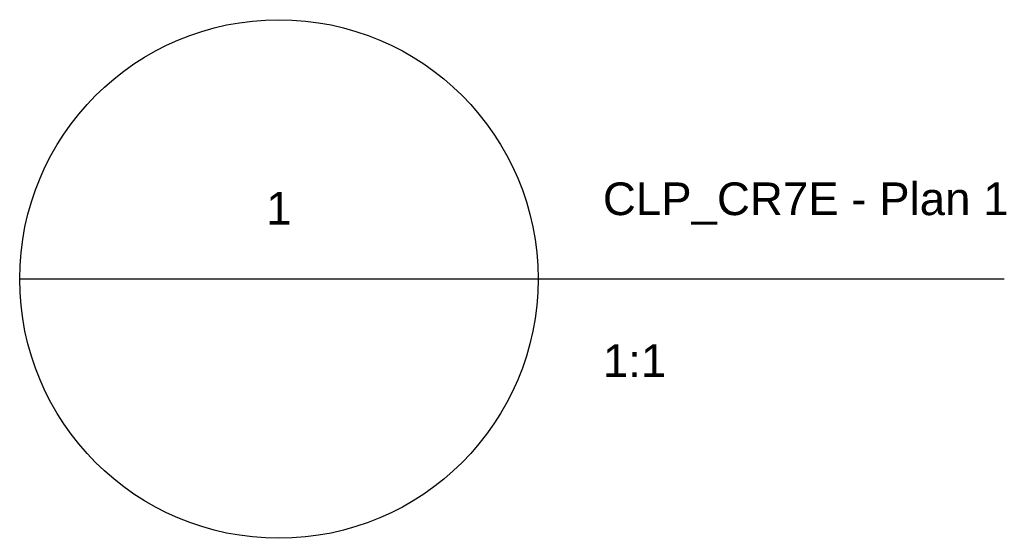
# Paper-space layout 'Layout1' of a CAD drawing. Extents: x -4 to 340, y -23 to 220.
# Tile 2 of 3: x -4.1483 to -4.0494, y 220.4077 to 220.4598. Entities that reach past the tile are written whole.
import ezdxf

# ---------------------------------------------------------------- set-up
doc = ezdxf.new("R2010")
doc.units = 0
doc.header["$MEASUREMENT"] = 0
doc.styles.add('Style-Arial', font='arial.ttf')

# ---------------------------------------------------------------- blocks, each defined once
blk = doc.blocks.new('DrawingTitleBubble_1')
blk.add_line((-0.026268, 0), (0.025815, 0))
blk.add_circle((-0.000226, 0), 0.026042)
at = {"color": 7, "insert": (-0.000226, 0.005468), "char_height": 0.003281, "attachment_point": 8, "style": 'Style-Arial'}
blk.add_mtext('1', dxfattribs=at)
blk = doc.blocks.new('TitleText_1')
at = {"color": 7, "style": 'Style-Arial'}
for s, insert, char_height, attachment_point in [('CLP_CR7E - Plan 1', (0, 0.005468), 0.00328083, 7), ('1:1', (0, -0.006562), 0.0032808, 1)]:
    blk.add_mtext(s, dxfattribs=dict(at, insert=insert, char_height=char_height, attachment_point=attachment_point))
blk = doc.blocks.new('*U4')
blk.add_line((0, 0), (0.072659, 0))
blk.add_blockref('DrawingTitleBubble_1', (0, 0))
at = {"color": 7}
blk.add_blockref('TitleText_1', (0.032326, 0), dxfattribs=at)

psp = doc.layouts.get("Layout1")

# ---------------------------------------------------------------- block references
psp.add_blockref('*U4', (-4.122055, 220.433755))

doc.saveas('drawing.dxf')
